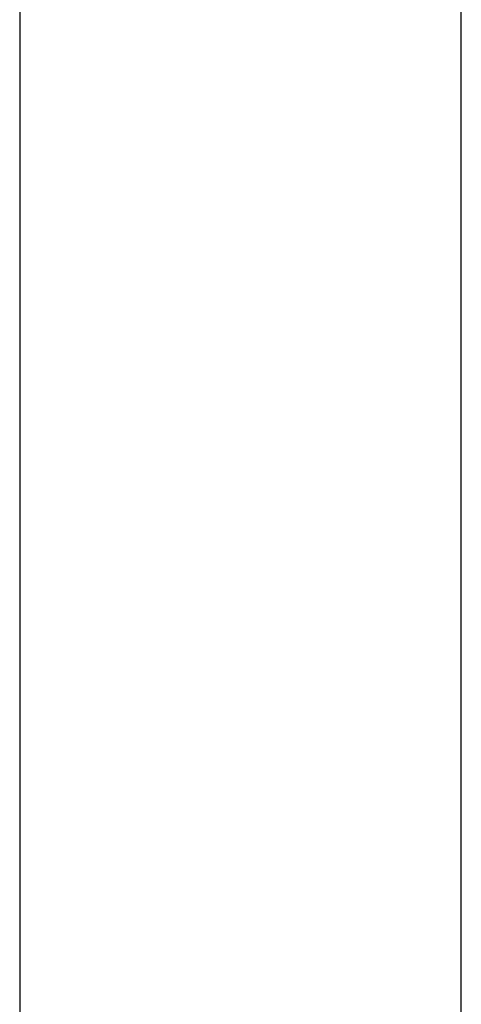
# Model space of a CAD drawing. Header units: metres. Extents: x 391.1 to 427.5, y 12.7 to 28.4.
# Tile 66 of 151: x 407.44 to 407.54, y 26.052 to 26.275. Entities that reach past the tile are written whole.
import ezdxf

# ---------------------------------------------------------------- set-up
doc = ezdxf.new("R2010")
doc.units = ezdxf.units.M
doc.layers.add('A-WALL-____-MCUT', color=7, linetype='Continuous', lineweight=25)
doc.layers.add('A-WALL-____-OTLN', color=7, linetype='Continuous', lineweight=25)

# ---------------------------------------------------------------- blocks, each defined once
blk = doc.blocks.new('Family - Envans P1-155059-04_ENLLUMENAT_P1')
at = {"layer": 'A-WALL-____-MCUT', "color": 253, "true_color": 0xaaaaaa}
for p, q in [((1.72, 0.1), (0, 0.1)), ((0, 0), (1.72, 0))]:
    blk.add_line(p, q, dxfattribs=at)
at = {"layer": 'A-WALL-____-OTLN', "color": 253, "true_color": 0xaaaaaa}
for p, q in [((1.72, 0.1), (0, 0.1)), ((0, 0), (1.72, 0))]:
    blk.add_line(p, q, dxfattribs=at)
at = {"layer": 'A-WALL-____-OTLN', "color": 253, "lineweight": 18, "true_color": 0xaaaaaa}
blk.add_line((0, 0), (1.72, 0), dxfattribs=at)
blk = doc.blocks.new('LONDR55-XX_ZZ-ARQ-CAA-M3D-Londres55_ifc-1-04_ENLLUMENAT_P1')
at = {"layer": 'A-WALL-____-OTLN', "color": 253, "lineweight": 18, "true_color": 0xaaaaaa, "rotation": 270}
blk.add_blockref('Family - Envans P1-155059-04_ENLLUMENAT_P1', (407.43973, 27.64946), dxfattribs=at)

msp = doc.modelspace()

# ---------------------------------------------------------------- block references
at = {"lineweight": 5}
msp.add_blockref('LONDR55-XX_ZZ-ARQ-CAA-M3D-Londres55_ifc-1-04_ENLLUMENAT_P1', (0, 0), dxfattribs=at)

doc.saveas('drawing.dxf')
